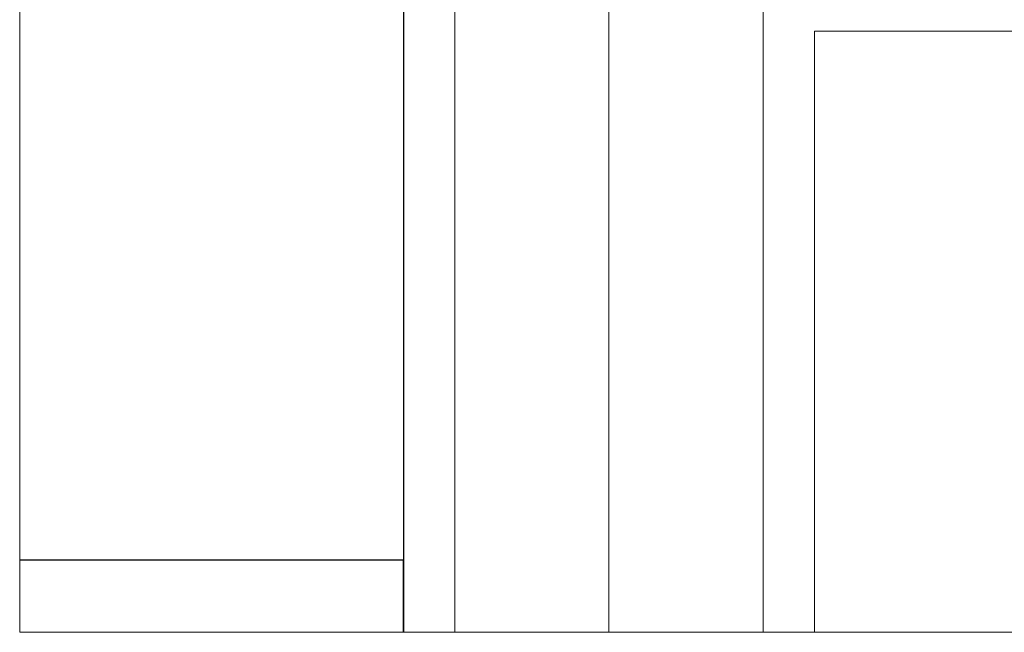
# Model space of a CAD drawing. Header units: millimetres. Extents: x -6792 to 22441, y -13430 to 4653.
# Tile 129 of 256: x -1723 to -1699, y -12324 to -12310. Entities that reach past the tile are written whole.
import ezdxf

# ---------------------------------------------------------------- set-up
doc = ezdxf.new("R2010")
doc.units = ezdxf.units.MM
doc.layers.add('_A_OCIEPLENIE_WNĘTRZA', color=7, linetype='BATTING', lineweight=0, true_color=0x595959)
doc.layers.add('_A_ŚCIANY WEWNĘTRZNE', color=7, linetype='Continuous', lineweight=13)
doc.layers.add('drzwi', color=30, linetype='Continuous', lineweight=20)
doc.layers.add('Wyposazenie Wew - Urzadzenia Sanitarne', color=6, linetype='Continuous')
doc.linetypes.add('BATTING', pattern='A,0.0001,-0.1,[134,ltypeshp.shx,S=0.1,R=0,X=-0.1,Y=0],-0.2,[134,ltypeshp.shx,S=0.1,R=180,X=0.1,Y=0],-0.1', length=0.4001)

msp = doc.modelspace()

# ---------------------------------------------------------------- linework, layer by layer
for points in [[(-1713.172, -12322.654), (-1722.511, -12322.654)], [(-1713.172, -12324.413), (-1713.172, -12322.654)]]:
    msp.add_lwpolyline(points)
at = {"layer": '_A_OCIEPLENIE_WNĘTRZA', "ltscale": 8}
msp.add_lwpolyline([(-1708.172, -11775.548), (-1708.172, -12324.413)], dxfattribs=at)
at = {"layer": '_A_ŚCIANY WEWNĘTRZNE', "color": 251, "linetype": 'Continuous'}
for points in [[(-1704.422, -11775.548), (-1704.422, -12324.413)], [(-1711.922, -12195.539), (-1711.922, -12324.413)], [(-1704.422, -12308.539), (-1704.422, -12324.413)]]:
    msp.add_lwpolyline(points, dxfattribs=at)
at = {"layer": '_A_ŚCIANY WEWNĘTRZNE', "ltscale": 20}
for points in [[(-1713.172, -12196.789), (-1713.172, -12324.413)], [(-1703.172, -12309.789), (-1678.172, -12309.789)], [(-1703.172, -12309.789), (-1703.172, -12324.413)]]:
    msp.add_lwpolyline(points, dxfattribs=at)
at = {"layer": 'drzwi', "color": 3}
msp.add_lwpolyline([(-1722.511, -11775.548), (-1334.809, -11775.548), (-1334.809, -12324.413), (-1722.511, -12324.413)], close=True, dxfattribs=at)
at = {"layer": 'Wyposazenie Wew - Urzadzenia Sanitarne'}
msp.add_lwpolyline([(-1722.511, -12182.854), (-1713.172, -12182.854), (-1713.172, -12324.413)], dxfattribs=at)

doc.saveas('drawing.dxf')
